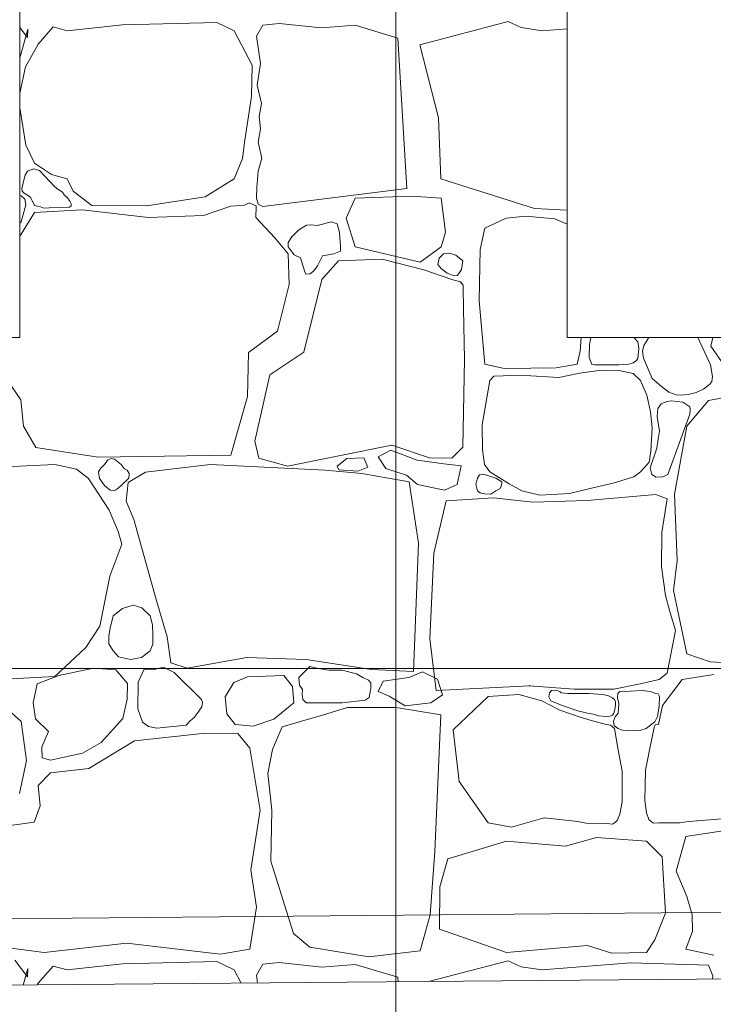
# Model space of a CAD drawing. Header units: millimetres. Extents: x -573548 to 674770, y -184010 to -47794.
# Tile 146 of 181: x 112797 to 113894, y -105553 to -103995. Entities that reach past the tile are written whole.
import ezdxf
from ezdxf.enums import TextEntityAlignment as Align

# ---------------------------------------------------------------- set-up
doc = ezdxf.new("R2010")
doc.units = ezdxf.units.MM
for name, color, linetype, lineweight in [('A.02 RZUT PIWNICY_is$0$_HATCH_Nr_pióra__18', 8, 'Continuous', 9), ('A.02 RZUT PIWNICY_is$0$OBRYS PARTERU#1_Nr_pióra__1', 8, 'Continuous', 9), ('A.02 RZUT PIWNICY_is$0$Structural - Bearing_Nr_pióra__21', 8, 'Continuous', 9), ('A.02 RZUT PIWNICY_is$0$Structural - Grid', 8, 'Continuous', 9), ('A.02 RZUT PIWNICY_is$0$Structural - Grid_Nr_pióra__17', 8, 'Continuous', 9)]:
    doc.layers.add(name, color=color, linetype=linetype, lineweight=lineweight)
doc.styles.add('A.02 RZUT PIWNICY_is$0$STYL_AUTOMATYCZNY_1', font='arial.ttf')

# ---------------------------------------------------------------- blocks, each defined once
blk = doc.blocks.new('*X106')
at = {"layer": 'A.02 RZUT PIWNICY_is$0$_HATCH_Nr_pióra__18'}
for p, q in [((113379.6, -104023.5), (113367.3, -104007.6)), ((113368.9, -104050.3), (113380, -104010.3)), ((113380, -104010.3), (113379.6, -104023.5)), ((113420, -104006.5), (113396.1, -104033.8)), ((113442.3, -104012.7), (113420, -104006.5)), ((113529.4, -104003.2), (113442.3, -104012.7)), ((113678.9, -103999.5), (113529.4, -104003.2)), ((113706.5, -104012.7), (113678.9, -103999.5)), ((113735, -104067.2), (113706.5, -104012.7)), ((113751.5, -104003.7), (113741.5, -104021.1)), ((113777.5, -104001.1), (113751.5, -104003.7)), ((113844.8, -104008.2), (113777.5, -104001.1)), ((113897.7, -104004.1), (113844.8, -104008.2)), ((113965.2, -104024.3), (113897.7, -104004.1)), ((114000, -104034.8), (114139.9, -103998.3)), ((114139.9, -103998.3), (114160.1, -104007.8)), ((114160.1, -104007.8), (114193.4, -104012.7)), ((114193.4, -104012.7), (114233.3, -104009.6)), ((113741.5, -104021.1), (113748.2, -104064.5)), ((113979.6, -104262.1), (113965.2, -104024.3)), ((113396.1, -104033.8), (113376.3, -104069.7)), ((114029.5, -104150.4), (114000, -104034.8)), ((113367.3, -104055.3), (113368.9, -104050.3)), ((113376.3, -104069.7), (113367.3, -104111.5)), ((113733.8, -104116.8), (113735, -104067.2)), ((113748.2, -104064.5), (113742.7, -104098.8)), ((113742.7, -104098.8), (113749.4, -104128)), ((113723, -104185.7), (113733.8, -104116.8)), ((113367.3, -104134.5), (113376.7, -104193.5)), ((113749.4, -104128), (113746.1, -104148.2)), ((113746.1, -104148.2), (113748, -104168)), ((114033.3, -104247.2), (114029.5, -104150.4)), ((113748, -104168), (113744.4, -104188.7)), ((113376.7, -104193.5), (113390.7, -104222.4)), ((113719.7, -104214.6), (113723, -104185.7)), ((113744.4, -104188.7), (113750, -104214.1)), ((113706.5, -104246.8), (113719.7, -104214.6)), ((113750, -104214.1), (113744.2, -104234.7)), ((113389.4, -104231.3), (113379.3, -104234.8)), ((113398.1, -104233.9), (113389.4, -104231.3)), ((113390.7, -104222.4), (113417.6, -104240.2)), ((113375.6, -104241.1), (113370.4, -104261.6)), ((113379.3, -104234.8), (113375.6, -104241.1)), ((113422.4, -104259.5), (113398.1, -104233.9)), ((113417.6, -104240.2), (113442.3, -104246.8)), ((113442.3, -104246.8), (113451.8, -104266.2)), ((113660.3, -104275.3), (113706.5, -104246.8)), ((113744.2, -104234.7), (113742.4, -104259.9)), ((113370.4, -104261.6), (113370.7, -104266.7)), ((113427.5, -104263.3), (113422.4, -104259.5)), ((113742.4, -104259.9), (113741.5, -104277.7)), ((113751.5, -104290.6), (113979.6, -104262.1)), ((114181.6, -104293.8), (114033.3, -104247.2)), ((113369.3, -104273.6), (113367.3, -104273.3)), ((113375.3, -104279.3), (113369.3, -104273.6)), ((113370.7, -104266.7), (113373.9, -104269.6)), ((113373.9, -104269.6), (113384, -104275.7)), ((113384, -104275.7), (113390.5, -104289)), ((113434.7, -104267.9), (113427.5, -104263.3)), ((113437.2, -104272.5), (113434.7, -104267.9)), ((113442.4, -104276.9), (113437.2, -104272.5)), ((113446.1, -104282.2), (113442.4, -104276.9)), ((113451.8, -104266.2), (113481.1, -104288.9)), ((113567.8, -104289.7), (113660.3, -104275.3)), ((113741.5, -104277.7), (113744.4, -104286.9)), ((113897.7, -104277.7), (113883.3, -104309.3)), ((113986.6, -104274.3), (113897.7, -104277.7)), ((114033.9, -104277.7), (113986.6, -104274.3)), ((114040.6, -104331.3), (114033.9, -104277.7)), ((113369.3, -104314.9), (113376.8, -104288.3)), ((113376.8, -104288.3), (113375.3, -104279.3)), ((113390.5, -104289), (113399.8, -104291)), ((113399.8, -104291), (113405.4, -104293.2)), ((113405.4, -104293.2), (113413.6, -104292.7)), ((113413.6, -104292.7), (113445.9, -104291.8)), ((113445.9, -104291.8), (113448.3, -104289.9)), ((113448.2, -104286.7), (113446.1, -104282.2)), ((113448.3, -104289.9), (113448.2, -104286.7)), ((113481.1, -104288.9), (113567.8, -104289.7)), ((113701.2, -104290.1), (113657.8, -104305)), ((113722.9, -104288.7), (113701.2, -104290.1)), ((113730.3, -104284.9), (113722.9, -104288.7)), ((113740.9, -104289.4), (113730.3, -104284.9)), ((113740.4, -104307.9), (113740.9, -104289.4)), ((113744.4, -104286.9), (113751.5, -104290.6)), ((113390.7, -104300), (113369.3, -104334.3)), ((113465.9, -104295.9), (113390.7, -104300)), ((113570.7, -104307.9), (113465.9, -104295.9)), ((113657.8, -104305), (113570.7, -104307.9)), ((113770.9, -104340.5), (113740.4, -104307.9)), ((113883.3, -104309.3), (113897.7, -104354.3)), ((114167.1, -104305.8), (114136.7, -104309.3)), ((114213.4, -104310.4), (114167.1, -104305.8)), ((114233.3, -104296.3), (114181.6, -104293.8)), ((113367.3, -104316.9), (113369.3, -104314.9)), ((113820.6, -104320), (113808.5, -104327.6)), ((113828.4, -104319.8), (113820.6, -104320)), ((113837.8, -104320.7), (113828.4, -104319.8)), ((113860.2, -104314.9), (113837.8, -104320.7)), ((113869.5, -104318), (113860.2, -104314.9)), ((113873.2, -104332), (113869.5, -104318)), ((114136.7, -104309.3), (114102.8, -104325.2)), ((114233.3, -104318.7), (114213.4, -104310.4)), ((113369.3, -104334.3), (113367.3, -104337.8)), ((113797.3, -104338.8), (113791.5, -104347.4)), ((113808.5, -104327.6), (113797.3, -104338.8)), ((113874.7, -104354.6), (113873.2, -104332)), ((114033.9, -104354.3), (114040.6, -104331.3)), ((114102.8, -104325.2), (114095.6, -104358.8)), ((113791.6, -104365.7), (113770.9, -104340.5)), ((113791.5, -104347.4), (113791.6, -104354.3)), ((113791.6, -104354.3), (113801.4, -104367)), ((113874.3, -104361.4), (113874.7, -104354.6)), ((113897.7, -104354.3), (114000.8, -104378.8)), ((114000.8, -104378.8), (114033.9, -104354.3)), ((113793.2, -104414), (113791.6, -104365.7)), ((113801.4, -104367), (113811.4, -104372.1)), ((113838, -104384.4), (113846.1, -104368.8)), ((113846.1, -104368.8), (113863.8, -104365.8)), ((113863.8, -104365.8), (113874.3, -104361.4)), ((114030.4, -104372.5), (114037.7, -104365.8)), ((114037.7, -104365.8), (114047.7, -104364.6)), ((114047.7, -104364.6), (114056.9, -104367.9)), ((114056.9, -104367.9), (114068, -104376.4)), ((114095.6, -104358.8), (114094, -104439.7)), ((113811.4, -104372.1), (113817.6, -104392.5)), ((113832.1, -104392.7), (113838, -104384.4)), ((113871.6, -104376.4), (113845.2, -104406.1)), ((113940.2, -104373.9), (113871.6, -104376.4)), ((114006.2, -104390.9), (113940.2, -104373.9)), ((114028.7, -104382.3), (114030.4, -104372.5)), ((114033.9, -104388.6), (114028.7, -104382.3)), ((114068, -104376.4), (114066.1, -104390.6)), ((113817.6, -104392.5), (113819.8, -104398)), ((113819.8, -104398), (113826.4, -104397.2)), ((113826.4, -104397.2), (113832.1, -104392.7)), ((114050.8, -104406.1), (114006.2, -104390.9)), ((114043, -104396.3), (114033.9, -104388.6)), ((114054.2, -104400.3), (114043, -104396.3)), ((114059.2, -104399.7), (114054.2, -104400.3)), ((114061.8, -104396.8), (114059.2, -104399.7)), ((114066.1, -104390.6), (114061.8, -104396.8)), ((113774.6, -104487.9), (113793.2, -104414)), ((113845.2, -104406.1), (113816.3, -104520.9)), ((114064.2, -104409.9), (114050.8, -104406.1)), ((114068.4, -104414.9), (114064.2, -104409.9)), ((114068.6, -104418.9), (114068.4, -104414.9)), ((114069, -104452.8), (114068.6, -104418.9)), ((114094, -104439.7), (114102.8, -104539.9)), ((114070.6, -104532.5), (114069, -104452.8)), ((113728.8, -104521.7), (113774.6, -104487.9)), ((114253.7, -104519.8), (114255.3, -104498.1)), ((114268.3, -104509.2), (114268, -104529.4)), ((114270.3, -104498.1), (114268.3, -104509.2)), ((114340.2, -104499.4), (114339.3, -104498.1)), ((114344.8, -104504.6), (114340.2, -104499.4)), ((114346.3, -104514.6), (114344.8, -104504.6)), ((114354.3, -104510.4), (114352.3, -104519.5)), ((114362.4, -104498.1), (114354.3, -104510.4)), ((114460, -104541.3), (114439.6, -104498.1)), ((114463.3, -104498.1), (114460.6, -104511.4)), ((114460.6, -104511.4), (114480.8, -104541.1)), ((113727.2, -104591.5), (113728.8, -104521.7)), ((113816.3, -104520.9), (113762.7, -104556.8)), ((114249, -104539.9), (114253.7, -104519.8)), ((114345, -104531), (114346.3, -104514.6)), ((114352.3, -104519.5), (114353.9, -104530.6)), ((114068.1, -104671.6), (114070.6, -104532.5)), ((114102.8, -104539.9), (114133.2, -104546.8)), ((114215.8, -104546.1), (114249, -104539.9)), ((114268, -104529.4), (114270.6, -104536.5)), ((114270.6, -104536.5), (114272.2, -104540.4)), ((114272.2, -104540.4), (114277.1, -104541.3)), ((114277.1, -104541.3), (114314.8, -104541.3)), ((114314.8, -104541.3), (114330.4, -104540)), ((114330.4, -104540), (114337.6, -104538.2)), ((114337.6, -104538.2), (114343, -104534.3)), ((114343, -104534.3), (114345, -104531)), ((114353.9, -104530.6), (114367.7, -104562.6)), ((114462.9, -104559.5), (114460, -104541.3)), ((113762.7, -104556.8), (113739.1, -104662.1)), ((114166.7, -104558.1), (114131.9, -104558.6)), ((114133.2, -104546.8), (114175.6, -104546.2)), ((114219.7, -104561.4), (114166.7, -104558.1)), ((114175.6, -104546.2), (114215.8, -104546.1)), ((114253, -104554.1), (114219.7, -104561.4)), ((114286.9, -104549.4), (114253, -104554.1)), ((114315.4, -104549.9), (114286.9, -104549.4)), ((114337.4, -104554.8), (114315.4, -104549.9)), ((114349.3, -104566.1), (114337.4, -104554.8)), ((113347.4, -104564.7), (113368.9, -104596.4)), ((114110.6, -104566.1), (114098.6, -104635.9)), ((114116.9, -104559.2), (114110.6, -104566.1)), ((114131.9, -104558.6), (114116.9, -104559.2)), ((114359.1, -104588.9), (114349.3, -104566.1)), ((114367.7, -104562.6), (114382.4, -104575.3)), ((114448.9, -104579.9), (114459, -104571.7)), ((114459, -104571.7), (114461.8, -104567.3)), ((114461.8, -104567.3), (114462.9, -104559.5)), ((114364.7, -104615.6), (114359.1, -104588.9)), ((114382.4, -104575.3), (114394, -104584.3)), ((114394, -104584.3), (114405.3, -104588.5)), ((114405.3, -104588.5), (114412.3, -104589)), ((114412.3, -104589), (114424.4, -104588.1)), ((114424.4, -104588.1), (114437, -104585.1)), ((114437, -104585.1), (114448.9, -104579.9)), ((114514.3, -104586.9), (114456.5, -104597.7)), ((113368.9, -104596.4), (113373, -104638.1)), ((113701.2, -104683.9), (113727.2, -104591.5)), ((114381.7, -104602.9), (114376.5, -104610.1)), ((114390.5, -104599.3), (114381.7, -104602.9)), ((114398.4, -104598.3), (114390.5, -104599.3)), ((114416, -104600.2), (114398.4, -104598.3)), ((114427.3, -104607.7), (114416, -104600.2)), ((114456.5, -104597.7), (114422.2, -104638.1)), ((114367.8, -104640.9), (114364.7, -104615.6)), ((114376.5, -104610.1), (114375.4, -104622.9)), ((114392.5, -104714.5), (114427.1, -104619.4)), ((114427.1, -104619.4), (114427.8, -104612.3)), ((114427.8, -104612.3), (114427.3, -104607.7)), ((114098.6, -104635.9), (114099.1, -104675.5)), ((114375.4, -104622.9), (114379.2, -104646.2)), ((113373, -104638.1), (113392.4, -104672)), ((114365.2, -104677.8), (114367.8, -104640.9)), ((114379.2, -104646.2), (114377.3, -104658.6)), ((114422.2, -104638.1), (114402.8, -104745.5)), ((113739.1, -104662.1), (113745.3, -104688.9)), ((114377.3, -104658.6), (114374.7, -104672.9)), ((113392.4, -104672), (113491, -104687.3)), ((113790.7, -104701.3), (113955.9, -104668.3)), ((113954.3, -104676.2), (113934.2, -104686.5)), ((113995.6, -104691.9), (113954.3, -104676.2)), ((113955.9, -104668.3), (114015.3, -104688.1)), ((114050.8, -104688.9), (114068.1, -104671.6)), ((114099.1, -104675.5), (114102.4, -104698.8)), ((114362.6, -104695.3), (114365.2, -104677.8)), ((114374.7, -104672.9), (114364.5, -104704.3)), ((113491, -104687.3), (113701.2, -104683.9)), ((113506.5, -104691.7), (113501, -104698.8)), ((113511.8, -104689.5), (113506.5, -104691.7)), ((113517.1, -104690.6), (113511.8, -104689.5)), ((113527.8, -104698.8), (113517.1, -104690.6)), ((113745.3, -104688.9), (113790.7, -104701.3)), ((113869.5, -104701.7), (113884.7, -104689.4)), ((113884.7, -104689.4), (113911.2, -104688.4)), ((113911.2, -104688.4), (113918, -104703.1)), ((113934.2, -104686.5), (113946, -104705.1)), ((114037.8, -104697.7), (113995.6, -104691.9)), ((114015.3, -104688.1), (114050.8, -104688.9)), ((114065.2, -104700.7), (114037.8, -104697.7)), ((114349.3, -104710.3), (114362.6, -104695.3)), ((113422.4, -104698.8), (113296.6, -104705)), ((113456.8, -104706.2), (113422.4, -104698.8)), ((113475.8, -104721.1), (113456.8, -104706.2)), ((113495, -104704.9), (113491.5, -104710.4)), ((113491.5, -104710.4), (113493.3, -104720.8)), ((113501, -104698.8), (113495, -104704.9)), ((113532.4, -104705.3), (113527.8, -104698.8)), ((113537.3, -104707.9), (113532.4, -104705.3)), ((113540.4, -104713.2), (113537.3, -104707.9)), ((113566.2, -104710.8), (113538.5, -104727.3)), ((113539.6, -104720.4), (113540.4, -104713.2)), ((113668.1, -104698.8), (113566.2, -104710.8)), ((113850.2, -104707.9), (113668.1, -104698.8)), ((113908.4, -104713.3), (113850.2, -104707.9)), ((113871.9, -104707.1), (113869.5, -104701.7)), ((113901.9, -104709.5), (113871.9, -104707.1)), ((113918, -104703.1), (113901.9, -104709.5)), ((113983, -104726.4), (113908.4, -104713.3)), ((113946, -104705.1), (113978.9, -104715.9)), ((114058.9, -104730.6), (114065.2, -104700.7)), ((114102.4, -104698.8), (114110.6, -104710.3)), ((114110.6, -104710.3), (114141.2, -104729.5)), ((114338.3, -104718.1), (114349.3, -104710.3)), ((114364.5, -104704.3), (114366.8, -104714.9)), ((113508.4, -104771), (113475.8, -104721.1)), ((113493.3, -104720.8), (113501, -104731.8)), ((113527.8, -104731.8), (113539.6, -104720.4)), ((113538.5, -104727.3), (113535.6, -104756.6)), ((113978.9, -104715.9), (113996.1, -104730.6)), ((113998, -104823.5), (113983, -104726.4)), ((114091.5, -104720.5), (114088.7, -104729.7)), ((114088.7, -104729.7), (114091.5, -104740.7)), ((114094.3, -104715.4), (114091.5, -104720.5)), ((114101, -104714.3), (114094.3, -104715.4)), ((114120.5, -104720.5), (114101, -104714.3)), ((114129.9, -104726.5), (114120.5, -104720.5)), ((114129.4, -104732.6), (114129.9, -104726.5)), ((114141.2, -104729.5), (114161.6, -104740.7)), ((114271.5, -104736.1), (114305.8, -104728.6)), ((114305.8, -104728.6), (114338.3, -104718.1)), ((114366.8, -104714.9), (114373.9, -104718.7)), ((114373.9, -104718.7), (114384.2, -104718.2)), ((114384.2, -104718.2), (114392.5, -104714.5)), ((113501, -104731.8), (113510.3, -104739.2)), ((113510.3, -104739.2), (113515, -104740.6)), ((113515, -104740.6), (113519.9, -104739.1)), ((113519.9, -104739.1), (113523.3, -104735.6)), ((113523.3, -104735.6), (113527.8, -104731.8)), ((113996.1, -104730.6), (114039.2, -104739.4)), ((114039.2, -104739.4), (114058.9, -104730.6)), ((114091.5, -104740.7), (114095.5, -104743.6)), ((114095.5, -104743.6), (114102.2, -104745.2)), ((114102.2, -104745.2), (114112.1, -104745.7)), ((114112.1, -104745.7), (114120.5, -104740.7)), ((114120.5, -104740.7), (114126.6, -104737.2)), ((114126.6, -104737.2), (114129.4, -104732.6)), ((114161.6, -104740.7), (114190.1, -104747.3)), ((114190.1, -104747.3), (114236.6, -104744.7)), ((114236.6, -104744.7), (114271.5, -104736.1)), ((113535.6, -104756.6), (113547.4, -104785.9)), ((114041.8, -104756.1), (114022.4, -104839)), ((114116.5, -104751.6), (114041.8, -104756.1)), ((114178.7, -104758.5), (114116.5, -104751.6)), ((114264.6, -104755.7), (114178.7, -104758.5)), ((114373.3, -104746.3), (114264.6, -104755.7)), ((114391.5, -104753.1), (114373.3, -104746.3)), ((114383, -104806.6), (114391.5, -104753.1)), ((114402.8, -104745.5), (114406.9, -104850.7)), ((113522.8, -104804.9), (113508.4, -104771)), ((113547.4, -104785.9), (113583.1, -104912.2)), ((113528.6, -104824.7), (113522.8, -104804.9)), ((114382.1, -104860.8), (114383, -104806.6)), ((113509.6, -104875.5), (113528.6, -104824.7)), ((113990.1, -105026.2), (113998, -104823.5)), ((114022.4, -104839), (114015.9, -104974.7)), ((114406.9, -104850.7), (114401.2, -104898.2)), ((114388.5, -104906.1), (114382.1, -104860.8)), ((113493.9, -104954.7), (113509.6, -104875.5)), ((114401.2, -104898.2), (114422.2, -104998.1)), ((113583.1, -104912.2), (113600.4, -104971.7)), ((114395.5, -104931.4), (114388.5, -104906.1)), ((113529.4, -104926.4), (113514.8, -104938.3)), ((113546.4, -104921.5), (113529.4, -104926.4)), ((113560.2, -104925.7), (113546.4, -104921.5)), ((113573.5, -104938.3), (113560.2, -104925.7)), ((114404.4, -104961.4), (114395.5, -104931.4)), ((113514.8, -104938.3), (113510.1, -104957.8)), ((113577.3, -104952.7), (113573.5, -104938.3)), ((113471.6, -104988.2), (113493.9, -104954.7)), ((113510.1, -104957.8), (113508.2, -104969.9)), ((113577.8, -104968.3), (113577.3, -104952.7)), ((114391.5, -105028.7), (114404.4, -104961.4)), ((113508.2, -104969.9), (113508, -104982.3)), ((113577.9, -104983.3), (113577.8, -104968.3)), ((113600.4, -104971.7), (113606.2, -105012.5)), ((114015.9, -104974.7), (114025.9, -105056.4)), ((113422.4, -105034.4), (113471.6, -104988.2)), ((113508, -104982.3), (113514.8, -104993.5)), ((113514.8, -104993.5), (113523.5, -105002.9)), ((113559.8, -105004.1), (113573.5, -104993.5)), ((113573.5, -104993.5), (113577.9, -104983.3)), ((113523.5, -105002.9), (113542.1, -105007.5)), ((113542.1, -105007.5), (113559.8, -105004.1)), ((113632.2, -105021.2), (113726.3, -105003.9)), ((113726.3, -105003.9), (113820, -105007.2)), ((113820, -105007.2), (113923.7, -105022.9)), ((114422.2, -104998.1), (114459.4, -105010.9)), ((113484, -105020.8), (113429.1, -105032.4)), ((113519.1, -105023.7), (113484, -105020.8)), ((113537.7, -105045.1), (113519.1, -105023.7)), ((113563.7, -105022.4), (113554.4, -105043.1)), ((113579.9, -105023), (113563.7, -105022.4)), ((113594.3, -105019.3), (113579.9, -105023)), ((113611.6, -105027.8), (113594.3, -105019.3)), ((113606.2, -105012.5), (113632.2, -105021.2)), ((113820, -105024.1), (113808.5, -105036)), ((113826, -105018.5), (113820, -105024.1)), ((113839, -105021.5), (113826, -105018.5)), ((113856.8, -105024.4), (113839, -105021.5)), ((113877, -105024.1), (113856.8, -105024.4)), ((113899.9, -105030.1), (113877, -105024.1)), ((113923.7, -105022.9), (113990.1, -105026.2)), ((114459.4, -105010.9), (114522.1, -105014.6)), ((113263.2, -105042.7), (113422.4, -105034.4)), ((113429.1, -105032.4), (113394.9, -105046)), ((113654.5, -105070.7), (113611.6, -105027.8)), ((113727.2, -105034.8), (113705.7, -105043.9)), ((113785, -105032.4), (113727.2, -105034.8)), ((113798.6, -105050.1), (113785, -105032.4)), ((113808.5, -105036), (113809.5, -105047.9)), ((113909.7, -105035.6), (113899.9, -105030.1)), ((113919, -105040.1), (113909.7, -105035.6)), ((113922.5, -105044), (113919, -105040.1)), ((113942.1, -105041.6), (113982.4, -105035.6)), ((113982.4, -105035.6), (114004.1, -105026.6)), ((114004.1, -105026.6), (114028.2, -105038.6)), ((114028.2, -105038.6), (114036, -105063.3)), ((114348.5, -105045.9), (114378.8, -105038.7)), ((114378.8, -105038.7), (114391.5, -105028.7)), ((114383.7, -105080.1), (114415.2, -105039)), ((114415.2, -105039), (114465.1, -105031.1)), ((113394.9, -105046), (113388.6, -105075.9)), ((113537.3, -105069.9), (113537.7, -105045.1)), ((113554.4, -105043.1), (113553.8, -105085.6)), ((113705.7, -105043.9), (113691.9, -105066.2)), ((113800.9, -105076.1), (113798.6, -105050.1)), ((113809.5, -105047.9), (113814.3, -105054.8)), ((113814.3, -105054.8), (113814.1, -105062.1)), ((113921.7, -105059.2), (113922.6, -105052.5)), ((113922.6, -105052.5), (113922.5, -105044)), ((113934.3, -105057.9), (113942.1, -105041.6)), ((114025.9, -105056.4), (114173.7, -105048.9)), ((114173.7, -105048.9), (114244, -105054.2)), ((114208.3, -105056.5), (114205.4, -105059.8)), ((114214.3, -105055.9), (114208.3, -105056.5)), ((114218.6, -105056.7), (114214.3, -105055.9)), ((114221.9, -105058.3), (114218.6, -105056.7)), ((114244, -105054.2), (114306.8, -105054.2)), ((114306.8, -105054.2), (114348.5, -105045.9)), ((114352, -105056.6), (114333.4, -105057.4)), ((114364.2, -105057.7), (114352, -105056.6)), ((113530.1, -105100.6), (113537.3, -105069.9)), ((113656.1, -105075.1), (113654.5, -105070.7)), ((113691.9, -105066.2), (113694.6, -105093)), ((113814.1, -105062.1), (113815, -105070.5)), ((113815, -105070.5), (113820, -105076.1)), ((113877, -105076.1), (113913.3, -105071.6)), ((113913.3, -105071.6), (113919.8, -105067.2)), ((113919.8, -105067.2), (113921.7, -105059.2)), ((113951.7, -105065.1), (113934.3, -105057.9)), ((113977, -105080.7), (113951.7, -105065.1)), ((114036, -105063.3), (114017.3, -105075.9)), ((114108.2, -105065.6), (114052.7, -105118.4)), ((114156.8, -105062.9), (114108.2, -105065.6)), ((114193.1, -105072.7), (114156.8, -105062.9)), ((114205.4, -105059.8), (114204.3, -105066.4)), ((114204.3, -105066.4), (114207.1, -105072.7)), ((114223.6, -105060.2), (114221.9, -105058.3)), ((114234.4, -105061.1), (114223.6, -105060.2)), ((114267.6, -105061), (114234.4, -105061.1)), ((114288.8, -105062.9), (114267.6, -105061)), ((114297.2, -105064.3), (114288.8, -105062.9)), ((114304.9, -105067.9), (114297.2, -105064.3)), ((114307.9, -105070.7), (114304.9, -105067.9)), ((114309.8, -105074.4), (114307.9, -105070.7)), ((114313.3, -105061), (114312.9, -105067.3)), ((114312.9, -105067.3), (114314.8, -105077.4)), ((114316.4, -105058), (114313.3, -105061)), ((114320.1, -105058.4), (114316.4, -105058)), ((114333.4, -105057.4), (114320.1, -105058.4)), ((114373.3, -105061), (114364.2, -105057.7)), ((114377.3, -105061.5), (114373.3, -105061)), ((114379.3, -105066), (114377.3, -105061.5)), ((114378.7, -105081), (114379.3, -105066)), ((113369.3, -105105.4), (113337.1, -105076.5)), ((113388.6, -105075.9), (113392, -105100.9)), ((113553.8, -105085.6), (113561.3, -105106.4)), ((113650.3, -105089.1), (113655.1, -105082.1)), ((113655.1, -105082.1), (113656.1, -105075.1)), ((113768.9, -105101.7), (113800.9, -105076.1)), ((113820, -105076.1), (113877, -105076.1)), ((113885.7, -105083.1), (113847.7, -105094.7)), ((113924.1, -105083.1), (113885.7, -105083.1)), ((113962.5, -105083.1), (113924.1, -105083.1)), ((114033.4, -105094.8), (113962.5, -105083.1)), ((114017.3, -105075.9), (113977, -105080.7)), ((114221.7, -105087.4), (114193.1, -105072.7)), ((114207.1, -105072.7), (114225.1, -105080.2)), ((114255, -105098.8), (114221.7, -105087.4)), ((114225.1, -105080.2), (114250.1, -105088.3)), ((114307.8, -105088.6), (114308.9, -105083)), ((114308.9, -105083), (114309.3, -105078.6)), ((114309.3, -105078.6), (114309.8, -105074.4)), ((114314.8, -105077.4), (114313.8, -105092.3)), ((114376, -105097.5), (114378.7, -105081)), ((114377.4, -105109.9), (114383.7, -105080.1)), ((113392, -105100.9), (113412.6, -105121.1)), ((113496, -105138.4), (113530.1, -105100.6)), ((113636.4, -105104.6), (113643.4, -105098.4)), ((113643.4, -105098.4), (113650.3, -105089.1)), ((113694.6, -105093), (113707.8, -105110)), ((113736.2, -105112.8), (113768.9, -105101.7)), ((113847.7, -105094.7), (113807.7, -105106.2)), ((114024, -105310.9), (114033.4, -105094.8)), ((114250.1, -105088.3), (114265.2, -105092.3)), ((114273.3, -105104.4), (114255, -105098.8)), ((114265.2, -105092.3), (114274.7, -105094)), ((114274.7, -105094), (114282.4, -105096.5)), ((114282.4, -105096.5), (114294.9, -105097.6)), ((114294.9, -105097.6), (114300.6, -105097.2)), ((114300.6, -105097.2), (114304.9, -105095.1)), ((114304.9, -105095.1), (114307, -105092.4)), ((114309, -105098), (114306.3, -105104.6)), ((114307, -105092.4), (114307.8, -105088.6)), ((114313.8, -105092.3), (114309, -105098)), ((114372, -105105.8), (114376, -105097.5)), ((113377.9, -105166.9), (113369.3, -105105.4)), ((113561.3, -105106.4), (113570.9, -105113.4)), ((113570.9, -105113.4), (113583.9, -105115.7)), ((113583.9, -105115.7), (113630.2, -105111.3)), ((113630.2, -105111.3), (113636.5, -105104.3)), ((113707.8, -105110), (113736.2, -105112.8)), ((113782, -105114), (113766.9, -105149.8)), ((113807.7, -105106.2), (113782, -105114)), ((114052.7, -105118.4), (114062.5, -105200.2)), ((114293.1, -105109.6), (114273.3, -105104.4)), ((114301.6, -105111.3), (114293.1, -105109.6)), ((114308.2, -105116.7), (114301.6, -105111.3)), ((114306.3, -105104.6), (114307.7, -105111.8)), ((114307.7, -105111.8), (114313.3, -105116.7)), ((114313.3, -105147.4), (114308.2, -105116.7)), ((114313.3, -105116.7), (114320.7, -105118.9)), ((114320.7, -105118.9), (114332.4, -105120)), ((114347.8, -105119.8), (114358, -105116.7)), ((114358, -105116.7), (114372, -105105.8)), ((114364.6, -105145.7), (114370.6, -105115.1)), ((114370.6, -105115.1), (114372.4, -105110.4)), ((114372.4, -105110.4), (114377.4, -105109.9)), ((113412.6, -105121.1), (113402.3, -105145.5)), ((113660.7, -105123.6), (113548.4, -105136)), ((113712.3, -105124.4), (113660.7, -105123.6)), ((113731.3, -105147.4), (113712.3, -105124.4)), ((114332.4, -105120), (114347.8, -105119.8)), ((113402.3, -105145.5), (113402.7, -105162.8)), ((113466.3, -105155.4), (113496, -105138.4)), ((113548.4, -105136), (113476.2, -105179.7)), ((113747.4, -105245.8), (113731.3, -105147.4)), ((113766.9, -105149.8), (113759.4, -105187.5)), ((114320, -105184.2), (114313.3, -105147.4)), ((114357, -105182.3), (114364.6, -105145.7)), ((113402.7, -105162.8), (113415.9, -105166.5)), ((113415.9, -105166.5), (113466.3, -105155.4)), ((113366.8, -105219.3), (113377.9, -105166.9)), ((113476.2, -105179.7), (113415.9, -105186.7)), ((113415.9, -105186.7), (113396.5, -105206.6)), ((113759.4, -105187.5), (113765.9, -105245.5)), ((114320, -105232.3), (114320, -105184.2)), ((114355.7, -105230.4), (114357, -105182.3)), ((113396.5, -105206.6), (113399.4, -105238.7)), ((114062.5, -105200.2), (114108.2, -105265.6)), ((113399.4, -105238.7), (113389.9, -105264.8)), ((114316.5, -105251.8), (114320, -105232.3)), ((114358.6, -105249.9), (114355.7, -105230.4)), ((113732.9, -105339.9), (113747.4, -105245.8)), ((113765.9, -105245.5), (113764.3, -105326.3)), ((114145.2, -105272.6), (114196.7, -105257.9)), ((114196.7, -105257.9), (114249.9, -105263.8)), ((114312.4, -105262.2), (114316.5, -105251.8)), ((114362.4, -105260.5), (114358.6, -105249.9)), ((114478.2, -105259.3), (114424.8, -105263.7)), ((113389.9, -105264.8), (113278.5, -105280)), ((114108.2, -105265.6), (114145.2, -105272.6)), ((114249.9, -105263.8), (114263.2, -105266.2)), ((114263.2, -105266.2), (114296.3, -105266.8)), ((114296.3, -105266.8), (114304.9, -105267.8)), ((114304.9, -105267.8), (114308.2, -105265.6)), ((114308.2, -105265.6), (114312.4, -105262.2)), ((114366.5, -105263.9), (114362.4, -105260.5)), ((114369.8, -105266.2), (114366.5, -105263.9)), ((114378.4, -105265.5), (114369.8, -105266.2)), ((114411.5, -105265.8), (114378.4, -105265.5)), ((114424.8, -105263.7), (114411.5, -105265.8)), ((114279.4, -105289.1), (114230.3, -105302.7)), ((114358.7, -105294.9), (114279.4, -105289.1)), ((114405.7, -105341.9), (114421, -105287.5)), ((114421, -105287.5), (114483.3, -105277.6)), ((114136.9, -105294.9), (114044.4, -105322.6)), ((114230.3, -105302.7), (114136.9, -105294.9)), ((114383.4, -105319.7), (114358.7, -105294.9)), ((114016.2, -105411.2), (114024, -105310.9)), ((114388.8, -105408.4), (114383.4, -105319.7)), ((113764.3, -105326.3), (113800.2, -105440.6)), ((114044.4, -105322.6), (114031.9, -105366.7)), ((113741.6, -105398.9), (113732.9, -105339.9)), ((114422.2, -105382), (114405.7, -105341.9)), ((114031.9, -105366.7), (114031.1, -105433.8)), ((114430.9, -105411.3), (114422.2, -105382)), ((113731.3, -105465.4), (113741.6, -105398.9)), ((114000.6, -105468), (114016.2, -105411.2)), ((114371.8, -105450.9), (114388.8, -105408.4)), ((114431.3, -105436.9), (114430.9, -105411.3)), ((113800.2, -105440.6), (113825.8, -105462.1)), ((114031.1, -105433.8), (114136.9, -105470.7)), ((114421, -105465.4), (114431.3, -105436.9)), ((113321, -105460), (113406, -105470.7)), ((113406, -105470.7), (113536.5, -105455.9)), ((113536.5, -105455.9), (113684.2, -105473.6)), ((114136.9, -105470.7), (114265.3, -105459.6)), ((114265.3, -105459.6), (114303.7, -105472)), ((114358.7, -105470.7), (114371.8, -105450.9)), ((113684.2, -105473.6), (113731.3, -105465.4)), ((113825.8, -105462.1), (113919.1, -105477.8)), ((113919.1, -105477.8), (114000.6, -105468)), ((114303.7, -105472), (114358.7, -105470.7)), ((114465.1, -105474.9), (114421, -105465.4)), ((113379.6, -105509.1), (113359.4, -105483.1)), ((113420, -105492.2), (113396.1, -105519.5)), ((113442.3, -105498.4), (113420, -105492.2)), ((113529.4, -105488.9), (113442.3, -105498.4)), ((113678.9, -105485.2), (113529.4, -105488.9)), ((113706.5, -105498.4), (113678.9, -105485.2)), ((113751.5, -105489.3), (113741.5, -105506.8)), ((113777.5, -105486.7), (113751.5, -105489.3)), ((113844.8, -105493.9), (113777.5, -105486.7)), ((113897.7, -105489.7), (113844.8, -105493.9)), ((113965.2, -105509.9), (113897.7, -105489.7)), ((114013.9, -105516.8), (114139.9, -105484)), ((114139.9, -105484), (114160.1, -105493.4)), ((114193.4, -105498.4), (114333.4, -105487.3)), ((114333.4, -105487.3), (114456.8, -105491)), ((114456.8, -105491), (114463.4, -105507.5)), ((113372.7, -105522.3), (113380, -105495.9)), ((113380, -105495.9), (113379.6, -105509.1)), ((113717.5, -105519.3), (113706.5, -105498.4)), ((113741.5, -105506.8), (113743.4, -105519.1)), ((114160.1, -105493.4), (114193.4, -105498.4)), ((114463.4, -105507.5), (114463.1, -105512.9)), ((113396.1, -105519.5), (113394.6, -105522.1)), ((113965.7, -105517.2), (113965.2, -105509.9))]:
    blk.add_line(p, q, dxfattribs=at)
for p in [(114064.2, -104409.9), (113527.8, -104731.8), (114173.7, -105048.9), (114196.7, -105257.9), (114308.2, -105265.6), (114308.2, -105265.6), (114366.5, -105263.9), (114366.5, -105263.9)]:
    blk.add_point(p, dxfattribs=at)
blk = doc.blocks.new('A.02 RZUT PIWNICY_is$0$Wypełnienie_14_1')
at = {"layer": 'A.02 RZUT PIWNICY_is$0$_HATCH_Nr_pióra__18'}
blk.add_blockref('*X106', (0, 0), dxfattribs=at)
blk = doc.blocks.new('A.02 RZUT PIWNICY_is$0$Standardowy znacznik osi')
at = {"layer": 'A.02 RZUT PIWNICY_is$0$Structural - Grid_Nr_pióra__17'}
blk.add_line((1000, 0), (17855.4, 0), dxfattribs=at)
at = {"layer": 'A.02 RZUT PIWNICY_is$0$Structural - Grid_Nr_pióra__17', "style": 'A.02 RZUT PIWNICY_is$0$STYL_AUTOMATYCZNY_1'}
for tag, p in [('AC_MarkerText_1_0', (5, -80)), ('AC_MarkerText_1_1', (19360.4, -80))]:
    blk.add_attdef(tag, text='', height=350, rotation=270, dxfattribs=at).set_placement(p, align=Align.TOP_CENTER)
blk = doc.blocks.new('A.02 RZUT PIWNICY_is$0$Standardowy znacznik osi_3')
at = {"layer": 'A.02 RZUT PIWNICY_is$0$Structural - Grid_Nr_pióra__17'}
blk.add_line((2962.2, 0), (40906.6, 0), dxfattribs=at)
at = {"layer": 'A.02 RZUT PIWNICY_is$0$Structural - Grid_Nr_pióra__17', "style": 'A.02 RZUT PIWNICY_is$0$STYL_AUTOMATYCZNY_1'}
for tag, p in [('AC_MarkerText_1_0', (-250, -335)), ('AC_MarkerText_1_1', (44118.7, -335))]:
    blk.add_attdef(tag, text='', height=350, rotation=180, dxfattribs=at).set_placement(p, align=Align.TOP_CENTER)
blk = doc.blocks.new('A.02 RZUT PIWNICY_is')
at = {"layer": 'A.02 RZUT PIWNICY_is$0$OBRYS PARTERU#1_Nr_pióra__1'}
blk.add_lwpolyline([(87547.3, -93022.2), (87547.3, -93622.2), (80856, -93622.2), (80856, -97482.2), (80306.7, -97482.2), (80306.7, -101132.2), (82397.3, -101132.2), (82397.3, -105082.2), (87537.3, -105082.2), (87537.3, -105471.8), (106939.7, -105472.5), (118516.4, -105372.5), (118516.4, -93022.2)], close=True, dxfattribs=at)
at = {"layer": 'A.02 RZUT PIWNICY_is$0$Structural - Bearing_Nr_pióra__21'}
for p, q in [((113367.3, -104498.1), (113367.3, -100578.1)), ((107847.3, -104498.1), (113367.3, -104498.1)), ((118607.3, -105477.2), (106908.7, -105578.1))]:
    blk.add_line(p, q, dxfattribs=at)
blk.add_lwpolyline([(117621.8, -93967.8), (114233.3, -93967.8), (114233.3, -104498.1), (117621.8, -104498.1)], close=True, dxfattribs=at)
at = {"layer": 'A.02 RZUT PIWNICY_is$0$_HATCH_Nr_pióra__18'}
blk.add_blockref('A.02 RZUT PIWNICY_is$0$Wypełnienie_14_1', (0, 0), dxfattribs=at)
at = {"layer": 'A.02 RZUT PIWNICY_is$0$Structural - Grid', "zscale": 1000}
for name, p, rotation in [('A.02 RZUT PIWNICY_is$0$Standardowy znacznik osi', (113962.3, -108395.1), 90), ('A.02 RZUT PIWNICY_is$0$Standardowy znacznik osi_3', (121686.6, -105021.8), 180)]:
    blk.add_blockref(name, p, dxfattribs=dict(at, rotation=rotation))

msp = doc.modelspace()

# ---------------------------------------------------------------- block references
at = {"ltscale": 10}
msp.add_blockref('A.02 RZUT PIWNICY_is', (-570.227, 0), dxfattribs=at)

doc.saveas('drawing.dxf')
